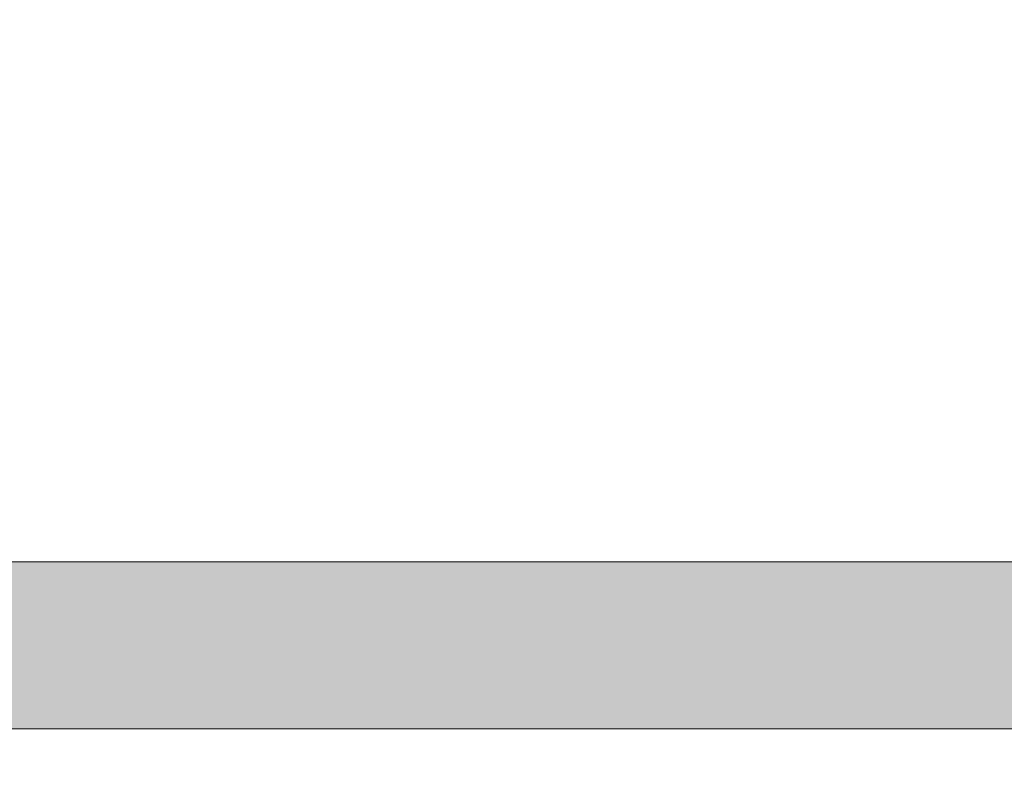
# Model space of a CAD drawing. Header units: metres. Extents: x 362935 to 596424, y 80601 to 172483.
# Tile 59 of 145: x 392792 to 393382, y 115840 to 116293. Entities that reach past the tile are written whole.
import ezdxf

# ---------------------------------------------------------------- set-up
doc = ezdxf.new("R2010")
doc.units = ezdxf.units.M
for name, color, linetype, lineweight in [('FURNITURE', 8, 'Continuous', 5), ('WALL 100', 8, 'Continuous', 5), ('WALLS', 8, 'Continuous', 5)]:
    doc.layers.add(name, color=color, linetype=linetype, lineweight=lineweight)

msp = doc.modelspace()

# ---------------------------------------------------------------- hatches: boundary and pattern name
at = {"layer": 'WALL 100', "true_color": 0x636466}
h = msp.add_hatch(color=251, dxfattribs=at)
h.dxf.hatch_style = 1
h.paths.add_polyline_path([(396724.61, 111067.94), (396724.61, 109868.64), (396624.61, 109868.64), (396624.61, 111067.94)])
h.paths.add_polyline_path([(396572.77, 109868.64), (395973.84, 109868.64), (395973.84, 109768.64), (396572.77, 109768.64)])
h.paths.add_polyline_path([(392202.78, 118959.06), (392354.04, 118984.49), (392352.78, 108838.71), (392202.78, 108838.71)])
h.paths.add_polyline_path([(395292.57, 115867.94), (395292.57, 115967.95), (395780.73, 115967.96), (395780.73, 115867.96)])
h.paths.add_polyline_path([(395880.73, 116117.96), (395880.73, 111931.19), (395780.73, 111931.19), (395780.73, 116117.96)])
h.paths.add_polyline_path([(392353.66, 115867.94), (392353.66, 115967.95), (394292.57, 115967.96), (394292.57, 115867.96)])
h.paths.add_polyline_path([(396652.78, 117008.71), (396652.78, 117771.92), (395880.73, 117601.79), (395880.73, 116967.96), (395780.73, 116967.96), (395780.73, 117681.81), (396802.78, 117911.49), (396802.78, 117008.71)])
h.paths.add_polyline_path([(401879.26, 121206.18), (401725.25, 121163.15), (400752.94, 108838.31), (400903.43, 108838.31)])

# ---------------------------------------------------------------- linework, layer by layer
at = {"layer": 'FURNITURE', "elevation": 1343980.86}
msp.add_lwpolyline([(394082.91, 115967.95), (394082.91, 116421.95), (392806.79, 116421.95), (392806.79, 118775.46), (392352.78, 118775.45), (392352.79, 115967.95)], close=True, dxfattribs=at)
at = {"layer": 'WALLS', "elevation": 1343980.86}
msp.add_lwpolyline([(392353.66, 115867.94), (392353.66, 115967.95), (394292.57, 115967.96), (394292.57, 115867.96)], close=True, dxfattribs=at)

doc.saveas('drawing.dxf')
